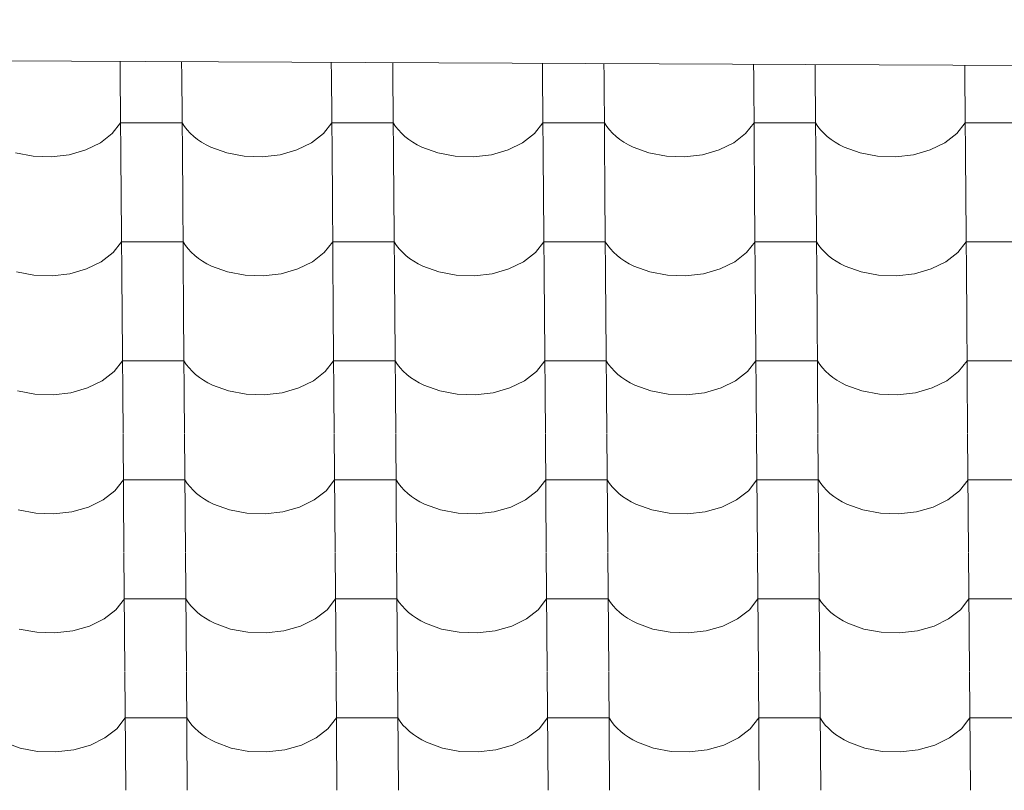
# Model space of a CAD drawing. Header units: millimetres. Extents: x -27785 to 104762, y -947 to 11132.
# Tile 61 of 146: x -13737 to -12968, y 10294 to 10896. Entities that reach past the tile are written whole.
import ezdxf

# ---------------------------------------------------------------- set-up
doc = ezdxf.new("R2010")
doc.units = ezdxf.units.MM
doc.header["$MEASUREMENT"] = 0
for name, color, linetype in [('POHLED JIŽNÍ_1_Bourané_Konstrukce - střechy a skořepiny', 7, 'Continuous'), ('POHLED JIŽNÍ_1_Bourané_Výplně - Povrchové', 7, 'Continuous'), ('POHLED JIŽNÍ_1_Konstrukce - nosné', 7, 'Continuous')]:
    doc.layers.add(name, color=color, linetype=linetype)

# ---------------------------------------------------------------- blocks, each defined once
blk = doc.blocks.new('*X2', base_point=(-29303.7, -27473.93))
at = {"layer": 'POHLED JIŽNÍ_1_Bourané_Výplně - Povrchové', "color": 7, "linetype": 'Continuous', "lineweight": 13}
for p, q in [((-13658.65, 10863.42), (-13658.56, 10851.81)), ((-13610.61, 10863.19), (-13610.53, 10851.81)), ((-13493.65, 10862.64), (-13493.56, 10851.81)), ((-13445.61, 10862.41), (-13445.53, 10851.81)), ((-13328.65, 10861.85), (-13328.57, 10851.81)), ((-13280.61, 10861.62), (-13280.53, 10851.81)), ((-13163.64, 10861.06), (-13163.57, 10851.81)), ((-13115.61, 10860.83), (-13115.54, 10851.81)), ((-12998.64, 10860.28), (-12998.58, 10851.81)), ((-13658.56, 10851.48), (-13657.84, 10758.8)), ((-13610.52, 10851.48), (-13609.8, 10758.8)), ((-13493.56, 10851.48), (-13492.84, 10758.8)), ((-13445.53, 10851.48), (-13444.81, 10758.8)), ((-13328.57, 10851.48), (-13327.84, 10758.8)), ((-13280.53, 10851.48), (-13279.81, 10758.8)), ((-13163.57, 10851.48), (-13162.85, 10758.8)), ((-13115.54, 10851.48), (-13114.81, 10758.8)), ((-12998.57, 10851.48), (-12997.85, 10758.8)), ((-13664.88, 10806.94), (-13658.28, 10815.32)), ((-13634.26, 10815.32), (-13658.28, 10815.32)), ((-13610.24, 10815.32), (-13634.26, 10815.32)), ((-13610.24, 10815.32), (-13608.4, 10812.53)), ((-13608.4, 10812.53), (-13606.25, 10809.83)), ((-13499.88, 10806.94), (-13493.28, 10815.32)), ((-13469.26, 10815.32), (-13493.28, 10815.32)), ((-13445.25, 10815.32), (-13469.26, 10815.32)), ((-13445.25, 10815.32), (-13443.4, 10812.53)), ((-13443.4, 10812.53), (-13441.26, 10809.83)), ((-13334.89, 10806.94), (-13328.28, 10815.32)), ((-13304.27, 10815.32), (-13328.28, 10815.32)), ((-13280.25, 10815.32), (-13304.27, 10815.32)), ((-13280.25, 10815.32), (-13278.4, 10812.53)), ((-13278.4, 10812.53), (-13276.26, 10809.83)), ((-13169.89, 10806.94), (-13163.29, 10815.32)), ((-13139.27, 10815.32), (-13163.29, 10815.32)), ((-13115.25, 10815.32), (-13139.27, 10815.32)), ((-13115.25, 10815.32), (-13113.41, 10812.53)), ((-13113.41, 10812.53), (-13111.27, 10809.83)), ((-13004.89, 10806.94), (-12998.29, 10815.32)), ((-12974.27, 10815.32), (-12998.29, 10815.32)), ((-12950.26, 10815.32), (-12974.27, 10815.32)), ((-13674.13, 10799.76), (-13664.88, 10806.94)), ((-13606.25, 10809.83), (-13603.83, 10807.25)), ((-13603.83, 10807.25), (-13601.13, 10804.78)), ((-13601.13, 10804.78), (-13598.17, 10802.45)), ((-13598.17, 10802.45), (-13594.97, 10800.28)), ((-13509.14, 10799.76), (-13499.88, 10806.94)), ((-13441.26, 10809.83), (-13438.83, 10807.25)), ((-13438.83, 10807.25), (-13436.13, 10804.78)), ((-13436.13, 10804.78), (-13433.17, 10802.45)), ((-13433.17, 10802.45), (-13429.97, 10800.28)), ((-13344.14, 10799.76), (-13334.89, 10806.94)), ((-13276.26, 10809.83), (-13273.83, 10807.25)), ((-13273.83, 10807.25), (-13271.13, 10804.78)), ((-13271.13, 10804.78), (-13268.18, 10802.45)), ((-13268.18, 10802.45), (-13264.97, 10800.28)), ((-13179.14, 10799.76), (-13169.89, 10806.94)), ((-13111.27, 10809.83), (-13108.84, 10807.25)), ((-13108.84, 10807.25), (-13106.14, 10804.78)), ((-13106.14, 10804.78), (-13103.18, 10802.45)), ((-13103.18, 10802.45), (-13099.98, 10800.28)), ((-13014.15, 10799.76), (-13004.89, 10806.94)), ((-13685.57, 10794.17), (-13674.13, 10799.76)), ((-13594.97, 10800.28), (-13591.54, 10798.26)), ((-13591.54, 10798.26), (-13587.9, 10796.41)), ((-13587.9, 10796.41), (-13575.42, 10791.84)), ((-13520.57, 10794.17), (-13509.14, 10799.76)), ((-13429.97, 10800.28), (-13426.54, 10798.26)), ((-13426.54, 10798.26), (-13422.91, 10796.41)), ((-13422.91, 10796.41), (-13410.43, 10791.84)), ((-13355.57, 10794.17), (-13344.14, 10799.76)), ((-13264.97, 10800.28), (-13261.55, 10798.26)), ((-13261.55, 10798.26), (-13257.91, 10796.41)), ((-13257.91, 10796.41), (-13245.43, 10791.84)), ((-13190.58, 10794.17), (-13179.14, 10799.76)), ((-13099.98, 10800.28), (-13096.55, 10798.26)), ((-13096.55, 10798.26), (-13092.91, 10796.41)), ((-13092.91, 10796.41), (-13080.44, 10791.84)), ((-13025.58, 10794.17), (-13014.15, 10799.76)), ((-13740.42, 10791.84), (-13726.74, 10789.25)), ((-13726.74, 10789.25), (-13712.56, 10788.78)), ((-13712.56, 10788.78), (-13698.6, 10790.45)), ((-13698.6, 10790.45), (-13685.57, 10794.17)), ((-13575.42, 10791.84), (-13561.74, 10789.25)), ((-13561.74, 10789.25), (-13547.56, 10788.78)), ((-13547.56, 10788.78), (-13533.6, 10790.45)), ((-13533.6, 10790.45), (-13520.57, 10794.17)), ((-13410.43, 10791.84), (-13396.75, 10789.25)), ((-13396.75, 10789.25), (-13382.57, 10788.78)), ((-13382.57, 10788.78), (-13368.6, 10790.45)), ((-13368.6, 10790.45), (-13355.57, 10794.17)), ((-13245.43, 10791.84), (-13231.75, 10789.25)), ((-13231.75, 10789.25), (-13217.57, 10788.78)), ((-13217.57, 10788.78), (-13203.61, 10790.45)), ((-13203.61, 10790.45), (-13190.58, 10794.17)), ((-13080.44, 10791.84), (-13066.76, 10789.25)), ((-13066.76, 10789.25), (-13052.57, 10788.78)), ((-13052.57, 10788.78), (-13038.61, 10790.45)), ((-13038.61, 10790.45), (-13025.58, 10794.17)), ((-13657.83, 10758.47), (-13657.11, 10665.79)), ((-13609.8, 10758.47), (-13609.08, 10665.79)), ((-13492.84, 10758.47), (-13492.12, 10665.79)), ((-13444.8, 10758.47), (-13444.08, 10665.79)), ((-13327.84, 10758.47), (-13327.12, 10665.79)), ((-13279.81, 10758.47), (-13279.09, 10665.79)), ((-13162.85, 10758.47), (-13162.12, 10665.79)), ((-13114.81, 10758.47), (-13114.09, 10665.79)), ((-12997.85, 10758.47), (-12997.13, 10665.79)), ((-13664.15, 10713.93), (-13657.55, 10722.31)), ((-13633.53, 10722.31), (-13657.55, 10722.31)), ((-13609.52, 10722.31), (-13633.53, 10722.31)), ((-13609.52, 10722.31), (-13607.67, 10719.52)), ((-13607.67, 10719.52), (-13605.53, 10716.82)), ((-13499.16, 10713.93), (-13492.56, 10722.31)), ((-13468.54, 10722.31), (-13492.56, 10722.31)), ((-13444.52, 10722.31), (-13468.54, 10722.31)), ((-13444.52, 10722.31), (-13442.68, 10719.52)), ((-13442.68, 10719.52), (-13440.53, 10716.82)), ((-13334.16, 10713.93), (-13327.56, 10722.31)), ((-13303.54, 10722.31), (-13327.56, 10722.31)), ((-13279.53, 10722.31), (-13303.54, 10722.31)), ((-13279.53, 10722.31), (-13277.68, 10719.52)), ((-13277.68, 10719.52), (-13275.54, 10716.82)), ((-13169.17, 10713.93), (-13162.56, 10722.31)), ((-13138.55, 10722.31), (-13162.56, 10722.31)), ((-13114.53, 10722.31), (-13138.55, 10722.31)), ((-13114.53, 10722.31), (-13112.68, 10719.52)), ((-13112.68, 10719.52), (-13110.54, 10716.82)), ((-13004.17, 10713.93), (-12997.57, 10722.31)), ((-12973.55, 10722.31), (-12997.57, 10722.31)), ((-12949.53, 10722.31), (-12973.55, 10722.31)), ((-13673.41, 10706.76), (-13664.15, 10713.93)), ((-13605.53, 10716.82), (-13603.1, 10714.24)), ((-13603.1, 10714.24), (-13600.4, 10711.77)), ((-13600.4, 10711.77), (-13597.44, 10709.45)), ((-13508.41, 10706.76), (-13499.16, 10713.93)), ((-13440.53, 10716.82), (-13438.11, 10714.24)), ((-13438.11, 10714.24), (-13435.41, 10711.77)), ((-13435.41, 10711.77), (-13432.45, 10709.45)), ((-13343.42, 10706.76), (-13334.16, 10713.93)), ((-13275.54, 10716.82), (-13273.11, 10714.24)), ((-13273.11, 10714.24), (-13270.41, 10711.77)), ((-13270.41, 10711.77), (-13267.45, 10709.45)), ((-13178.42, 10706.76), (-13169.17, 10713.93)), ((-13110.54, 10716.82), (-13108.11, 10714.24)), ((-13108.11, 10714.24), (-13105.41, 10711.77)), ((-13105.41, 10711.77), (-13102.46, 10709.45)), ((-13013.42, 10706.76), (-13004.17, 10713.93)), ((-13684.84, 10701.16), (-13673.41, 10706.76)), ((-13597.44, 10709.45), (-13594.24, 10707.27)), ((-13594.24, 10707.27), (-13590.81, 10705.25)), ((-13590.81, 10705.25), (-13587.18, 10703.4)), ((-13587.18, 10703.4), (-13574.7, 10698.83)), ((-13519.85, 10701.16), (-13508.41, 10706.76)), ((-13432.45, 10709.45), (-13429.25, 10707.27)), ((-13429.25, 10707.27), (-13425.82, 10705.25)), ((-13425.82, 10705.25), (-13422.18, 10703.4)), ((-13422.18, 10703.4), (-13409.7, 10698.83)), ((-13354.85, 10701.16), (-13343.42, 10706.76)), ((-13267.45, 10709.45), (-13264.25, 10707.27)), ((-13264.25, 10707.27), (-13260.82, 10705.25)), ((-13260.82, 10705.25), (-13257.19, 10703.4)), ((-13257.19, 10703.4), (-13244.71, 10698.83)), ((-13189.85, 10701.16), (-13178.42, 10706.76)), ((-13102.46, 10709.45), (-13099.25, 10707.27)), ((-13099.25, 10707.27), (-13095.83, 10705.25)), ((-13095.83, 10705.25), (-13092.19, 10703.4)), ((-13092.19, 10703.4), (-13079.71, 10698.83)), ((-13024.86, 10701.16), (-13013.42, 10706.76)), ((-13739.7, 10698.83), (-13726.02, 10696.24)), ((-13726.02, 10696.24), (-13711.83, 10695.77)), ((-13711.83, 10695.77), (-13697.87, 10697.44)), ((-13697.87, 10697.44), (-13684.84, 10701.16)), ((-13574.7, 10698.83), (-13561.02, 10696.24)), ((-13561.02, 10696.24), (-13546.84, 10695.77)), ((-13546.84, 10695.77), (-13532.88, 10697.44)), ((-13532.88, 10697.44), (-13519.85, 10701.16)), ((-13409.7, 10698.83), (-13396.02, 10696.24)), ((-13396.02, 10696.24), (-13381.84, 10695.77)), ((-13381.84, 10695.77), (-13367.88, 10697.44)), ((-13367.88, 10697.44), (-13354.85, 10701.16)), ((-13244.71, 10698.83), (-13231.03, 10696.24)), ((-13231.03, 10696.24), (-13216.85, 10695.77)), ((-13216.85, 10695.77), (-13202.88, 10697.44)), ((-13202.88, 10697.44), (-13189.85, 10701.16)), ((-13079.71, 10698.83), (-13066.03, 10696.24)), ((-13066.03, 10696.24), (-13051.85, 10695.77)), ((-13051.85, 10695.77), (-13037.89, 10697.44)), ((-13037.89, 10697.44), (-13024.86, 10701.16)), ((-13657.11, 10665.46), (-13656.39, 10572.79)), ((-13609.08, 10665.46), (-13608.35, 10572.79)), ((-13492.11, 10665.46), (-13491.39, 10572.79)), ((-13444.08, 10665.46), (-13443.36, 10572.79)), ((-13327.12, 10665.46), (-13326.4, 10572.79)), ((-13279.08, 10665.46), (-13278.36, 10572.79)), ((-13162.12, 10665.46), (-13161.4, 10572.79)), ((-13114.09, 10665.46), (-13113.37, 10572.79)), ((-12997.13, 10665.46), (-12996.4, 10572.79)), ((-13663.43, 10620.92), (-13656.83, 10629.3)), ((-13632.81, 10629.3), (-13656.83, 10629.3)), ((-13608.79, 10629.3), (-13632.81, 10629.3)), ((-13608.79, 10629.3), (-13606.95, 10626.51)), ((-13606.95, 10626.51), (-13604.81, 10623.81)), ((-13498.44, 10620.92), (-13491.83, 10629.3)), ((-13467.82, 10629.3), (-13491.83, 10629.3)), ((-13443.8, 10629.3), (-13467.82, 10629.3)), ((-13443.8, 10629.3), (-13441.95, 10626.51)), ((-13441.95, 10626.51), (-13439.81, 10623.81)), ((-13333.44, 10620.92), (-13326.84, 10629.3)), ((-13302.82, 10629.3), (-13326.84, 10629.3)), ((-13278.8, 10629.3), (-13302.82, 10629.3)), ((-13278.8, 10629.3), (-13276.96, 10626.51)), ((-13276.96, 10626.51), (-13274.81, 10623.81)), ((-13168.44, 10620.92), (-13161.84, 10629.3)), ((-13137.82, 10629.3), (-13161.84, 10629.3)), ((-13113.81, 10629.3), (-13137.82, 10629.3)), ((-13113.81, 10629.3), (-13111.96, 10626.51)), ((-13111.96, 10626.51), (-13109.82, 10623.81)), ((-13003.45, 10620.92), (-12996.84, 10629.3)), ((-12972.83, 10629.3), (-12996.84, 10629.3)), ((-12948.81, 10629.3), (-12972.83, 10629.3)), ((-13672.69, 10613.75), (-13663.43, 10620.92)), ((-13604.81, 10623.81), (-13602.38, 10621.23)), ((-13602.38, 10621.23), (-13599.68, 10618.76)), ((-13599.68, 10618.76), (-13596.72, 10616.44)), ((-13507.69, 10613.75), (-13498.44, 10620.92)), ((-13439.81, 10623.81), (-13437.38, 10621.23)), ((-13437.38, 10621.23), (-13434.68, 10618.76)), ((-13434.68, 10618.76), (-13431.72, 10616.44)), ((-13342.69, 10613.75), (-13333.44, 10620.92)), ((-13274.81, 10623.81), (-13272.39, 10621.23)), ((-13272.39, 10621.23), (-13269.69, 10618.76)), ((-13269.69, 10618.76), (-13266.73, 10616.44)), ((-13177.7, 10613.75), (-13168.44, 10620.92)), ((-13109.82, 10623.81), (-13107.39, 10621.23)), ((-13107.39, 10621.23), (-13104.69, 10618.76)), ((-13104.69, 10618.76), (-13101.73, 10616.44)), ((-13012.7, 10613.75), (-13003.45, 10620.92)), ((-13684.12, 10608.16), (-13672.69, 10613.75)), ((-13596.72, 10616.44), (-13593.52, 10614.26)), ((-13593.52, 10614.26), (-13590.09, 10612.24)), ((-13590.09, 10612.24), (-13586.45, 10610.39)), ((-13586.45, 10610.39), (-13573.98, 10605.82)), ((-13519.12, 10608.16), (-13507.69, 10613.75)), ((-13431.72, 10616.44), (-13428.52, 10614.26)), ((-13428.52, 10614.26), (-13425.09, 10612.24)), ((-13425.09, 10612.24), (-13421.46, 10610.39)), ((-13421.46, 10610.39), (-13408.98, 10605.82)), ((-13354.13, 10608.16), (-13342.69, 10613.75)), ((-13266.73, 10616.44), (-13263.53, 10614.26)), ((-13263.53, 10614.26), (-13260.1, 10612.24)), ((-13260.1, 10612.24), (-13256.46, 10610.39)), ((-13256.46, 10610.39), (-13243.98, 10605.82)), ((-13189.13, 10608.16), (-13177.7, 10613.75)), ((-13101.73, 10616.44), (-13098.53, 10614.26)), ((-13098.53, 10614.26), (-13095.1, 10612.24)), ((-13095.1, 10612.24), (-13091.47, 10610.39)), ((-13091.47, 10610.39), (-13078.99, 10605.82)), ((-13024.13, 10608.16), (-13012.7, 10613.75)), ((-13738.97, 10605.82), (-13725.29, 10603.23)), ((-13725.29, 10603.23), (-13711.11, 10602.76)), ((-13711.11, 10602.76), (-13697.15, 10604.43)), ((-13697.15, 10604.43), (-13684.12, 10608.16)), ((-13573.98, 10605.82), (-13560.3, 10603.23)), ((-13560.3, 10603.23), (-13546.11, 10602.76)), ((-13546.11, 10602.76), (-13532.15, 10604.43)), ((-13532.15, 10604.43), (-13519.12, 10608.16)), ((-13408.98, 10605.82), (-13395.3, 10603.23)), ((-13395.3, 10603.23), (-13381.12, 10602.76)), ((-13381.12, 10602.76), (-13367.16, 10604.43)), ((-13367.16, 10604.43), (-13354.13, 10608.16)), ((-13243.98, 10605.82), (-13230.3, 10603.23)), ((-13230.3, 10603.23), (-13216.12, 10602.76)), ((-13216.12, 10602.76), (-13202.16, 10604.43)), ((-13202.16, 10604.43), (-13189.13, 10608.16)), ((-13078.99, 10605.82), (-13065.31, 10603.23)), ((-13065.31, 10603.23), (-13051.13, 10602.76)), ((-13051.13, 10602.76), (-13037.16, 10604.43)), ((-13037.16, 10604.43), (-13024.13, 10608.16)), ((-13656.39, 10572.45), (-13655.67, 10479.78)), ((-13608.35, 10572.45), (-13607.63, 10479.78)), ((-13491.39, 10572.45), (-13490.67, 10479.78)), ((-13443.36, 10572.45), (-13442.63, 10479.78)), ((-13326.39, 10572.45), (-13325.67, 10479.78)), ((-13278.36, 10572.45), (-13277.64, 10479.78)), ((-13161.4, 10572.45), (-13160.68, 10479.78)), ((-13113.36, 10572.45), (-13112.64, 10479.78)), ((-12996.4, 10572.45), (-12995.68, 10479.78)), ((-13662.71, 10527.91), (-13656.1, 10536.29)), ((-13632.09, 10536.29), (-13656.1, 10536.29)), ((-13608.07, 10536.29), (-13632.09, 10536.29)), ((-13608.07, 10536.29), (-13606.22, 10533.5)), ((-13606.22, 10533.5), (-13604.08, 10530.8)), ((-13497.71, 10527.91), (-13491.11, 10536.29)), ((-13467.09, 10536.29), (-13491.11, 10536.29)), ((-13443.07, 10536.29), (-13467.09, 10536.29)), ((-13443.07, 10536.29), (-13441.23, 10533.5)), ((-13441.23, 10533.5), (-13439.09, 10530.8)), ((-13332.72, 10527.91), (-13326.11, 10536.29)), ((-13302.1, 10536.29), (-13326.11, 10536.29)), ((-13278.08, 10536.29), (-13302.1, 10536.29)), ((-13278.08, 10536.29), (-13276.23, 10533.5)), ((-13276.23, 10533.5), (-13274.09, 10530.8)), ((-13167.72, 10527.91), (-13161.12, 10536.29)), ((-13137.1, 10536.29), (-13161.12, 10536.29)), ((-13113.08, 10536.29), (-13137.1, 10536.29)), ((-13113.08, 10536.29), (-13111.24, 10533.5)), ((-13111.24, 10533.5), (-13109.09, 10530.8)), ((-13002.72, 10527.91), (-12996.12, 10536.29)), ((-12972.1, 10536.29), (-12996.12, 10536.29)), ((-12948.09, 10536.29), (-12972.1, 10536.29)), ((-13671.96, 10520.74), (-13662.71, 10527.91)), ((-13604.08, 10530.8), (-13601.66, 10528.22)), ((-13601.66, 10528.22), (-13598.95, 10525.75)), ((-13598.95, 10525.75), (-13596, 10523.43)), ((-13506.97, 10520.74), (-13497.71, 10527.91)), ((-13439.09, 10530.8), (-13436.66, 10528.22)), ((-13436.66, 10528.22), (-13433.96, 10525.75)), ((-13433.96, 10525.75), (-13431, 10523.43)), ((-13341.97, 10520.74), (-13332.72, 10527.91)), ((-13274.09, 10530.8), (-13271.66, 10528.22)), ((-13271.66, 10528.22), (-13268.96, 10525.75)), ((-13268.96, 10525.75), (-13266, 10523.43)), ((-13176.97, 10520.74), (-13167.72, 10527.91)), ((-13109.09, 10530.8), (-13106.67, 10528.22)), ((-13106.67, 10528.22), (-13103.97, 10525.75)), ((-13103.97, 10525.75), (-13101.01, 10523.43)), ((-13011.98, 10520.74), (-13002.72, 10527.91)), ((-13683.39, 10515.15), (-13671.96, 10520.74)), ((-13596, 10523.43), (-13592.79, 10521.25)), ((-13592.79, 10521.25), (-13589.37, 10519.23)), ((-13589.37, 10519.23), (-13585.73, 10517.38)), ((-13518.4, 10515.15), (-13506.97, 10520.74)), ((-13431, 10523.43), (-13427.8, 10521.25)), ((-13427.8, 10521.25), (-13424.37, 10519.23)), ((-13424.37, 10519.23), (-13420.74, 10517.38)), ((-13353.4, 10515.15), (-13341.97, 10520.74)), ((-13266, 10523.43), (-13262.8, 10521.25)), ((-13262.8, 10521.25), (-13259.37, 10519.23)), ((-13259.37, 10519.23), (-13255.74, 10517.38)), ((-13188.41, 10515.15), (-13176.97, 10520.74)), ((-13101.01, 10523.43), (-13097.81, 10521.25)), ((-13097.81, 10521.25), (-13094.38, 10519.23)), ((-13094.38, 10519.23), (-13090.74, 10517.38)), ((-13023.41, 10515.15), (-13011.98, 10520.74)), ((-13738.25, 10512.81), (-13724.57, 10510.22)), ((-13724.57, 10510.22), (-13710.39, 10509.75)), ((-13710.39, 10509.75), (-13696.42, 10511.42)), ((-13696.42, 10511.42), (-13683.39, 10515.15)), ((-13585.73, 10517.38), (-13573.25, 10512.81)), ((-13573.25, 10512.81), (-13559.57, 10510.22)), ((-13559.57, 10510.22), (-13545.39, 10509.75)), ((-13545.39, 10509.75), (-13531.43, 10511.42)), ((-13531.43, 10511.42), (-13518.4, 10515.15)), ((-13420.74, 10517.38), (-13408.26, 10512.81)), ((-13408.26, 10512.81), (-13394.58, 10510.22)), ((-13394.58, 10510.22), (-13380.39, 10509.75)), ((-13380.39, 10509.75), (-13366.43, 10511.42)), ((-13366.43, 10511.42), (-13353.4, 10515.15)), ((-13255.74, 10517.38), (-13243.26, 10512.81)), ((-13243.26, 10512.81), (-13229.58, 10510.22)), ((-13229.58, 10510.22), (-13215.4, 10509.75)), ((-13215.4, 10509.75), (-13201.44, 10511.42)), ((-13201.44, 10511.42), (-13188.41, 10515.15)), ((-13090.74, 10517.38), (-13078.26, 10512.81)), ((-13078.26, 10512.81), (-13064.58, 10510.22)), ((-13064.58, 10510.22), (-13050.4, 10509.75)), ((-13050.4, 10509.75), (-13036.44, 10511.42)), ((-13036.44, 10511.42), (-13023.41, 10515.15)), ((-13655.66, 10479.44), (-13654.94, 10386.77)), ((-13607.63, 10479.44), (-13606.91, 10386.77)), ((-13490.67, 10479.44), (-13489.95, 10386.77)), ((-13442.63, 10479.44), (-13441.91, 10386.77)), ((-13325.67, 10479.44), (-13324.95, 10386.77)), ((-13277.64, 10479.44), (-13276.92, 10386.77)), ((-13160.67, 10479.44), (-13159.95, 10386.77)), ((-13112.64, 10479.44), (-13111.92, 10386.77)), ((-12995.68, 10479.44), (-12994.96, 10386.77)), ((-13661.98, 10434.9), (-13655.38, 10443.29)), ((-13631.36, 10443.29), (-13655.38, 10443.29)), ((-13607.35, 10443.29), (-13631.36, 10443.29)), ((-13607.35, 10443.29), (-13605.5, 10440.49)), ((-13496.99, 10434.9), (-13490.39, 10443.29)), ((-13466.37, 10443.29), (-13490.39, 10443.29)), ((-13442.35, 10443.29), (-13466.37, 10443.29)), ((-13442.35, 10443.29), (-13440.51, 10440.49)), ((-13331.99, 10434.9), (-13325.39, 10443.29)), ((-13301.37, 10443.29), (-13325.39, 10443.29)), ((-13277.36, 10443.29), (-13301.37, 10443.29)), ((-13277.36, 10443.29), (-13275.51, 10440.49)), ((-13167, 10434.9), (-13160.39, 10443.29)), ((-13136.38, 10443.29), (-13160.39, 10443.29)), ((-13112.36, 10443.29), (-13136.38, 10443.29)), ((-13112.36, 10443.29), (-13110.51, 10440.49)), ((-13002, 10434.9), (-12995.4, 10443.29)), ((-12971.38, 10443.29), (-12995.4, 10443.29)), ((-12947.36, 10443.29), (-12971.38, 10443.29)), ((-13671.24, 10427.73), (-13661.98, 10434.9)), ((-13605.5, 10440.49), (-13603.36, 10437.8)), ((-13603.36, 10437.8), (-13600.93, 10435.21)), ((-13600.93, 10435.21), (-13598.23, 10432.75)), ((-13506.24, 10427.73), (-13496.99, 10434.9)), ((-13440.51, 10440.49), (-13438.36, 10437.8)), ((-13438.36, 10437.8), (-13435.94, 10435.21)), ((-13435.94, 10435.21), (-13433.24, 10432.75)), ((-13341.25, 10427.73), (-13331.99, 10434.9)), ((-13275.51, 10440.49), (-13273.37, 10437.8)), ((-13273.37, 10437.8), (-13270.94, 10435.21)), ((-13270.94, 10435.21), (-13268.24, 10432.75)), ((-13176.25, 10427.73), (-13167, 10434.9)), ((-13110.51, 10440.49), (-13108.37, 10437.8)), ((-13108.37, 10437.8), (-13105.94, 10435.21)), ((-13105.94, 10435.21), (-13103.24, 10432.75)), ((-13011.25, 10427.73), (-13002, 10434.9)), ((-13682.67, 10422.14), (-13671.24, 10427.73)), ((-13598.23, 10432.75), (-13595.27, 10430.42)), ((-13595.27, 10430.42), (-13592.07, 10428.24)), ((-13592.07, 10428.24), (-13588.64, 10426.22)), ((-13588.64, 10426.22), (-13585.01, 10424.37)), ((-13517.68, 10422.14), (-13506.24, 10427.73)), ((-13433.24, 10432.75), (-13430.28, 10430.42)), ((-13430.28, 10430.42), (-13427.07, 10428.24)), ((-13427.07, 10428.24), (-13423.65, 10426.22)), ((-13423.65, 10426.22), (-13420.01, 10424.37)), ((-13352.68, 10422.14), (-13341.25, 10427.73)), ((-13268.24, 10432.75), (-13265.28, 10430.42)), ((-13265.28, 10430.42), (-13262.08, 10428.24)), ((-13262.08, 10428.24), (-13258.65, 10426.22)), ((-13258.65, 10426.22), (-13255.02, 10424.37)), ((-13187.68, 10422.14), (-13176.25, 10427.73)), ((-13103.24, 10432.75), (-13100.28, 10430.42)), ((-13100.28, 10430.42), (-13097.08, 10428.24)), ((-13097.08, 10428.24), (-13093.66, 10426.22)), ((-13093.66, 10426.22), (-13090.02, 10424.37)), ((-13022.69, 10422.14), (-13011.25, 10427.73)), ((-13737.52, 10419.8), (-13723.85, 10417.21)), ((-13709.66, 10416.74), (-13695.7, 10418.41)), ((-13695.7, 10418.41), (-13682.67, 10422.14)), ((-13585.01, 10424.37), (-13572.53, 10419.8)), ((-13572.53, 10419.8), (-13558.85, 10417.21)), ((-13544.67, 10416.74), (-13530.71, 10418.41)), ((-13530.71, 10418.41), (-13517.68, 10422.14)), ((-13420.01, 10424.37), (-13407.53, 10419.8)), ((-13407.53, 10419.8), (-13393.85, 10417.21)), ((-13379.67, 10416.74), (-13365.71, 10418.41)), ((-13365.71, 10418.41), (-13352.68, 10422.14)), ((-13255.02, 10424.37), (-13242.54, 10419.8)), ((-13242.54, 10419.8), (-13228.86, 10417.21)), ((-13214.68, 10416.74), (-13200.71, 10418.41)), ((-13200.71, 10418.41), (-13187.68, 10422.14)), ((-13090.02, 10424.37), (-13077.54, 10419.8)), ((-13077.54, 10419.8), (-13063.86, 10417.21)), ((-13049.68, 10416.74), (-13035.72, 10418.41)), ((-13035.72, 10418.41), (-13022.69, 10422.14)), ((-13723.85, 10417.21), (-13709.66, 10416.74)), ((-13558.85, 10417.21), (-13544.67, 10416.74)), ((-13393.85, 10417.21), (-13379.67, 10416.74)), ((-13228.86, 10417.21), (-13214.68, 10416.74)), ((-13063.86, 10417.21), (-13049.68, 10416.74)), ((-13654.94, 10386.43), (-13654.22, 10293.76)), ((-13606.9, 10386.43), (-13606.18, 10293.76)), ((-13489.94, 10386.43), (-13489.22, 10293.76)), ((-13441.91, 10386.43), (-13441.19, 10293.76)), ((-13324.95, 10386.43), (-13324.23, 10293.76)), ((-13276.91, 10386.43), (-13276.19, 10293.76)), ((-13159.95, 10386.43), (-13159.23, 10293.76)), ((-13111.92, 10386.43), (-13111.2, 10293.76)), ((-12994.95, 10386.43), (-12994.23, 10293.76)), ((-13661.26, 10341.89), (-13654.66, 10350.28)), ((-13630.64, 10350.28), (-13654.66, 10350.28)), ((-13606.62, 10350.28), (-13630.64, 10350.28)), ((-13606.62, 10350.28), (-13604.78, 10347.48)), ((-13496.26, 10341.89), (-13489.66, 10350.28)), ((-13465.64, 10350.28), (-13489.66, 10350.28)), ((-13441.63, 10350.28), (-13465.64, 10350.28)), ((-13441.63, 10350.28), (-13439.78, 10347.48)), ((-13331.27, 10341.89), (-13324.67, 10350.28)), ((-13300.65, 10350.28), (-13324.67, 10350.28)), ((-13276.63, 10350.28), (-13300.65, 10350.28)), ((-13276.63, 10350.28), (-13274.79, 10347.48)), ((-13166.27, 10341.89), (-13159.67, 10350.28)), ((-13135.65, 10350.28), (-13159.67, 10350.28)), ((-13111.64, 10350.28), (-13135.65, 10350.28)), ((-13111.64, 10350.28), (-13109.79, 10347.48)), ((-13001.28, 10341.89), (-12994.67, 10350.28)), ((-12970.66, 10350.28), (-12994.67, 10350.28)), ((-12946.64, 10350.28), (-12970.66, 10350.28)), ((-13670.51, 10334.72), (-13661.26, 10341.89)), ((-13604.78, 10347.48), (-13602.64, 10344.79)), ((-13602.64, 10344.79), (-13600.21, 10342.2)), ((-13600.21, 10342.2), (-13597.51, 10339.74)), ((-13505.52, 10334.72), (-13496.26, 10341.89)), ((-13439.78, 10347.48), (-13437.64, 10344.79)), ((-13437.64, 10344.79), (-13435.21, 10342.2)), ((-13435.21, 10342.2), (-13432.51, 10339.74)), ((-13340.52, 10334.72), (-13331.27, 10341.89)), ((-13274.79, 10347.48), (-13272.64, 10344.79)), ((-13272.64, 10344.79), (-13270.22, 10342.2)), ((-13270.22, 10342.2), (-13267.52, 10339.74)), ((-13175.53, 10334.72), (-13166.27, 10341.89)), ((-13109.79, 10347.48), (-13107.65, 10344.79)), ((-13107.65, 10344.79), (-13105.22, 10342.2)), ((-13105.22, 10342.2), (-13102.52, 10339.74)), ((-13010.53, 10334.72), (-13001.28, 10341.89)), ((-13681.95, 10329.13), (-13670.51, 10334.72)), ((-13597.51, 10339.74), (-13594.55, 10337.41)), ((-13594.55, 10337.41), (-13591.35, 10335.23)), ((-13591.35, 10335.23), (-13587.92, 10333.21)), ((-13587.92, 10333.21), (-13584.28, 10331.36)), ((-13516.95, 10329.13), (-13505.52, 10334.72)), ((-13432.51, 10339.74), (-13429.55, 10337.41)), ((-13429.55, 10337.41), (-13426.35, 10335.23)), ((-13426.35, 10335.23), (-13422.92, 10333.21)), ((-13422.92, 10333.21), (-13419.29, 10331.36)), ((-13351.96, 10329.13), (-13340.52, 10334.72)), ((-13267.52, 10339.74), (-13264.56, 10337.41)), ((-13264.56, 10337.41), (-13261.36, 10335.23)), ((-13261.36, 10335.23), (-13257.93, 10333.21)), ((-13257.93, 10333.21), (-13254.29, 10331.36)), ((-13186.96, 10329.13), (-13175.53, 10334.72)), ((-13102.52, 10339.74), (-13099.56, 10337.41)), ((-13099.56, 10337.41), (-13096.36, 10335.23)), ((-13096.36, 10335.23), (-13092.93, 10333.21)), ((-13092.93, 10333.21), (-13089.3, 10331.36)), ((-13021.96, 10329.13), (-13010.53, 10334.72)), ((-13749.28, 10331.36), (-13736.8, 10326.79)), ((-13736.8, 10326.79), (-13723.12, 10324.2)), ((-13708.94, 10323.73), (-13694.98, 10325.4)), ((-13694.98, 10325.4), (-13681.95, 10329.13)), ((-13584.28, 10331.36), (-13571.8, 10326.79)), ((-13571.8, 10326.79), (-13558.13, 10324.2)), ((-13543.94, 10323.73), (-13529.98, 10325.4)), ((-13529.98, 10325.4), (-13516.95, 10329.13)), ((-13419.29, 10331.36), (-13406.81, 10326.79)), ((-13406.81, 10326.79), (-13393.13, 10324.2)), ((-13378.95, 10323.73), (-13364.99, 10325.4)), ((-13364.99, 10325.4), (-13351.96, 10329.13)), ((-13254.29, 10331.36), (-13241.81, 10326.79)), ((-13241.81, 10326.79), (-13228.13, 10324.2)), ((-13213.95, 10323.73), (-13199.99, 10325.4)), ((-13199.99, 10325.4), (-13186.96, 10329.13)), ((-13089.3, 10331.36), (-13076.82, 10326.79)), ((-13076.82, 10326.79), (-13063.14, 10324.2)), ((-13048.96, 10323.73), (-13034.99, 10325.4)), ((-13034.99, 10325.4), (-13021.96, 10329.13)), ((-13723.12, 10324.2), (-13708.94, 10323.73)), ((-13558.13, 10324.2), (-13543.94, 10323.73)), ((-13393.13, 10324.2), (-13378.95, 10323.73)), ((-13228.13, 10324.2), (-13213.95, 10323.73)), ((-13063.14, 10324.2), (-13048.96, 10323.73))]:
    blk.add_line(p, q, dxfattribs=at)

msp = doc.modelspace()

# ---------------------------------------------------------------- linework, layer by layer
at = {"layer": 'POHLED JIŽNÍ_1_Bourané_Konstrukce - střechy a skořepiny', "color": 7, "linetype": 'Continuous', "lineweight": 13}
msp.add_line((-129.54, 10798.97), (-20488.57, 10895.96), dxfattribs=at)

# ---------------------------------------------------------------- block references
at = {"layer": 'POHLED JIŽNÍ_1_Konstrukce - nosné', "color": 9, "linetype": 'Continuous', "lineweight": 13}
msp.add_blockref('*X2', (-29303.7, -27473.93), dxfattribs=at)

doc.saveas('drawing.dxf')
